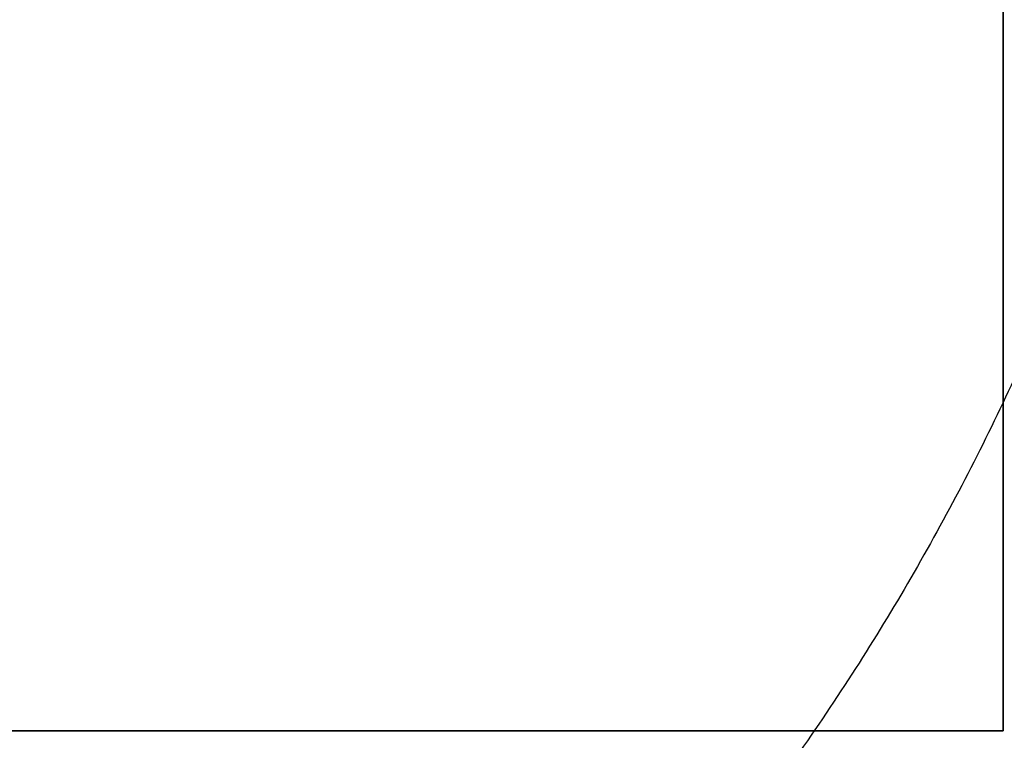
# Model space of a CAD drawing. Header units: millimetres. Extents: x -726 to 706, y -16 to 15.
# Tile 166 of 256: x 610.96 to 615.67, y -6.29 to -2.84. Entities that reach past the tile are written whole.
import ezdxf

# ---------------------------------------------------------------- set-up
doc = ezdxf.new("R2010")
doc.units = ezdxf.units.MM
doc.layers.add('METAL NEGRO', color=7, linetype='Continuous')

msp = doc.modelspace()

# ---------------------------------------------------------------- linework, layer by layer
at = {"layer": 'METAL NEGRO'}
for p in [(615.6644, 6.7597, 1118.081), (604.6644, -6.2403, 1118.081)]:
    msp.add_line(p, (615.6644, -6.2403, 1118.081), dxfattribs=at)
for points in [[(615.6644, 6.7597, 1117.831), (615.6644, -6.2403, 1117.831)], [(615.6644, -6.2403, 1118.331), (615.6644, 6.7597, 1118.331)], [(615.6644, -6.2403, 1117.831), (604.6644, -6.2403, 1117.831)], [(604.6644, -6.2403, 1118.331), (615.6644, -6.2403, 1118.331)], [(615.6644, -6.2403, 1117.831), (615.6644, -6.2403, 1118.331)]]:
    msp.add_open_spline(points, degree=1, dxfattribs=at)
msp.add_rational_spline([(616.5517, -1.9903, 16.1603), (614.7063, -11.2403, 16.1603), (605.274, -11.2403, 16.1603)], [0.931934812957, 0.746414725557, 1], degree=2, dxfattribs=at)

doc.saveas('drawing.dxf')
